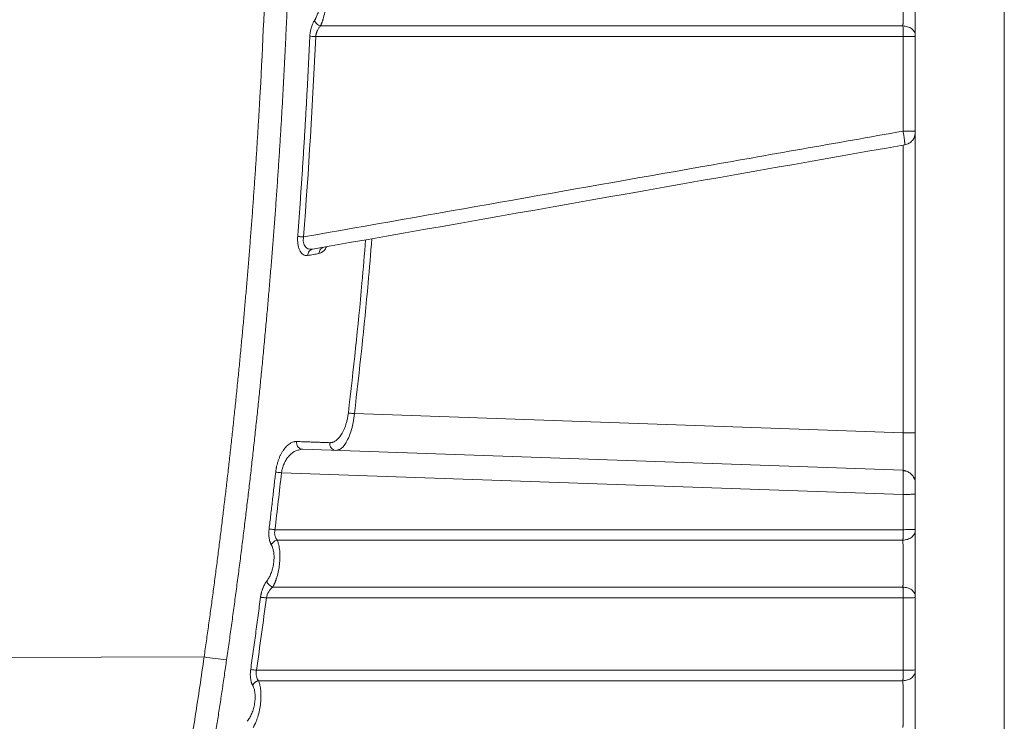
# Model space of a CAD drawing. Header units: millimetres. Extents: x 0 to 594, y 0 to 420.
# Tile 59 of 76: x 289 to 331, y 268 to 298. Entities that reach past the tile are written whole.
import ezdxf

# ---------------------------------------------------------------- set-up
doc = ezdxf.new("R2010")
doc.units = ezdxf.units.MM
doc.styles.add('SLDTEXTSTYLE1', font='TXT', dxfattribs={"width": 0.605})
doc.dimstyles.new('SLDDIMSTYLE1', dxfattribs={"dimtxt": 2.568319, "dimasz": 3.3, "dimexe": 0, "dimexo": 0.0625, "dimgap": 0.64208, "dimtad": 1, "dimdec": 0, "dimlfac": 5, "dimrnd": 1e-09, "dimzin": 12, "dimdsep": 46, "dimtxsty": 'SLDTEXTSTYLE1', "dimsah": 1, "dimcen": 0.09, "dimadec": 0, "dimazin": 3, "dimtfac": 1, "dimtdec": 1, "dimtofl": 0, "dimtmove": 0, "dimatfit": 3, "dimfxl": 1, "dimfrac": 2, "dimtolj": 1, "dimtzin": 12, "dimarcsym": 0})

# ---------------------------------------------------------------- blocks, each defined once
blk = doc.blocks.new('_D_6')
at = {"color": 7, "linetype": 'Continuous', "lineweight": 0}
for p, q in [((330.793, 372.004), (330.793, 209.104)), ((246.705, 327.56), (246.705, 209.104)), ((284.585, 214.636), (283.997, 214.636)), ((283.997, 214.636), (283.997, 210.692)), ((292.914, 214.636), (293.502, 214.636)), ((293.502, 214.636), (293.502, 210.692)), ((283.997, 210.692), (284.585, 210.692)), ((293.502, 210.692), (292.914, 210.692)), ((246.705, 210.104), (330.793, 210.104))]:
    blk.add_line(p, q, dxfattribs=at)
for points in [[(246.705, 210.104), (250.005, 209.604), (250.005, 210.604)], [(330.793, 210.104), (327.493, 210.604), (327.493, 209.604)]]:
    blk.add_solid(points, dxfattribs=at)
at = {"color": 7, "linetype": 'Continuous', "lineweight": 0, "char_height": 2.6458, "attachment_point": 1, "style": 'SLDTEXTSTYLE1'}
for s, insert in [('420', (285.81, 218.635)), ('16,6', (285.32, 214.103))]:
    blk.add_mtext(s, dxfattribs=dict(at, insert=insert))

msp = doc.modelspace()

# ---------------------------------------------------------------- linework, layer by layer
at = {"color": 7, "linetype": 'Continuous', "lineweight": 15}
for p, q in [((326.466, 297.899), (301.592, 297.898)), ((326.472, 297.449), (301.391, 297.448)), ((326.976, 293.413), (326.993, 293.415)), ((326.993, 293.287), (326.993, 293.356)), ((326.993, 280.521), (326.993, 293.287)), ((301.257, 288.365), (301.193, 288.368)), ((301.257, 288.365), (301.214, 288.349)), ((326.472, 280.521), (303.044, 281.34)), ((300.699, 279.791), (300.822, 279.818)), ((326.472, 278.923), (300.822, 279.818)), ((302.248, 279.768), (302.373, 279.807)), ((326.472, 277.891), (299.929, 278.818)), ((326.476, 278.902), (326.472, 278.923)), ((326.593, 278.894), (326.472, 278.922)), ((326.993, 278.361), (326.993, 278.383)), ((326.993, 277.396), (326.993, 278.326)), ((326.975, 277.905), (326.993, 277.908)), ((299.648, 276.385), (326.472, 276.385)), ((299.746, 275.94), (326.465, 275.94)), ((326.466, 273.929), (299.552, 273.929)), ((326.472, 273.469), (299.282, 273.469)), ((273.993, 270.904), (296.625, 270.947)), ((326.472, 270.379), (298.861, 270.38)), ((326.465, 269.934), (298.948, 269.934))]:
    msp.add_line(p, q, dxfattribs=at)
at = {"color": 8, "linetype": 'Continuous', "lineweight": 15}
msp.add_line((326.472, 280.521), (326.472, 292.811), dxfattribs=at)
at = {"color": 7, "linetype": 'Continuous', "lineweight": 15}
for centre, radius, start, end in [((302.276, 280.055), 0.288, 171.076, 264.3768), ((299.686, 274.314), 0.408, 198.2624, 250.7514), ((300.127, 294.819), 24.127, 261.6554, 263.9528)]:
    msp.add_arc(centre, radius, start, end, dxfattribs=at)
for points, knots in [([(296.625, 270.947), (296.658, 271.176), (296.723, 271.633), (296.819, 272.319), (296.913, 273.005), (297.006, 273.691), (297.097, 274.378), (297.186, 275.065), (297.273, 275.752), (297.359, 276.44), (297.442, 277.127), (297.525, 277.815), (297.605, 278.503), (297.684, 279.192), (297.761, 279.88), (297.836, 280.569), (297.91, 281.258), (297.981, 281.947), (298.052, 282.636), (298.12, 283.326), (298.187, 284.016), (298.252, 284.706), (298.315, 285.396), (298.376, 286.087), (298.436, 286.778), (298.494, 287.469), (298.55, 288.16), (298.605, 288.851), (298.658, 289.543), (298.709, 290.235), (298.758, 290.927), (298.806, 291.619), (298.852, 292.312), (298.896, 293.005), (298.939, 293.698), (298.98, 294.391), (299.12, 296.879), (299.31, 301.163), (299.447, 307.243), (299.451, 313.319), (299.346, 318.288), (299.203, 322.149), (299.032, 325.775), (298.752, 330.281), (298.314, 335.627), (297.779, 340.933), (297.159, 346.107), (296.456, 351.176), (295.861, 354.94), (295.428, 357.484), (295.193, 358.823), (294.95, 360.165), (294.7, 361.508), (294.443, 362.852), (294.178, 364.199), (293.996, 365.097), (293.905, 365.546)], [0, 0, 0, 0, 0.0072862, 0.0145721, 0.0218578, 0.0291433, 0.0364287, 0.0437141, 0.0509995, 0.0582848, 0.0655703, 0.0728559, 0.0801416, 0.0874276, 0.0947138, 0.1020003, 0.1092872, 0.1165745, 0.1238622, 0.1311505, 0.1384392, 0.1457286, 0.1530185, 0.1603092, 0.1676005, 0.1748927, 0.1821856, 0.1894795, 0.1967742, 0.2040699, 0.2113665, 0.2186643, 0.2259631, 0.233263, 0.2405642, 0.2478665, 0.2551702, 0.3191862, 0.383115, 0.4469873, 0.5108338, 0.5398617, 0.5688538, 0.6253218, 0.6822567, 0.738031, 0.7935381, 0.8466101, 0.8994481, 0.9137154, 0.9280145, 0.9423457, 0.9567095, 0.9711063, 0.9855363, 1, 1, 1, 1]), ([(296.625, 270.947), (296.658, 271.176), (296.723, 271.633), (296.819, 272.319), (296.913, 273.005), (297.006, 273.691), (297.097, 274.378), (297.186, 275.065), (297.273, 275.752), (297.359, 276.44), (297.442, 277.127), (297.525, 277.815), (297.605, 278.503), (297.684, 279.192), (297.761, 279.88), (297.836, 280.569), (297.91, 281.258), (297.981, 281.947), (298.052, 282.636), (298.12, 283.326), (298.187, 284.016), (298.252, 284.706), (298.315, 285.396), (298.376, 286.087), (298.436, 286.778), (298.494, 287.469), (298.55, 288.16), (298.605, 288.851), (298.658, 289.543), (298.709, 290.235), (298.758, 290.927), (298.806, 291.619), (298.852, 292.312), (298.896, 293.005), (298.939, 293.698), (298.98, 294.391), (299.12, 296.879), (299.31, 301.163), (299.447, 307.243), (299.451, 313.319), (299.346, 318.288), (299.203, 322.149), (299.032, 325.775), (298.752, 330.281), (298.314, 335.627), (297.779, 340.933), (297.159, 346.107), (296.456, 351.176), (295.861, 354.94), (295.428, 357.484), (295.193, 358.823), (294.95, 360.165), (294.7, 361.508), (294.443, 362.852), (294.178, 364.199), (293.996, 365.097), (293.905, 365.546)], [0, 0, 0, 0, 0.0072862, 0.0145721, 0.0218578, 0.0291433, 0.0364287, 0.0437141, 0.0509995, 0.0582848, 0.0655703, 0.0728559, 0.0801416, 0.0874276, 0.0947138, 0.1020003, 0.1092872, 0.1165745, 0.1238622, 0.1311505, 0.1384392, 0.1457286, 0.1530185, 0.1603092, 0.1676005, 0.1748927, 0.1821856, 0.1894795, 0.1967742, 0.2040699, 0.2113665, 0.2186643, 0.2259631, 0.233263, 0.2405642, 0.2478665, 0.2551702, 0.3191862, 0.383115, 0.4469873, 0.5108338, 0.5398617, 0.5688538, 0.6253218, 0.6822567, 0.738031, 0.7935381, 0.8466101, 0.8994481, 0.9137154, 0.9280145, 0.9423457, 0.9567095, 0.9711063, 0.9855363, 1, 1, 1, 1]), ([(297.585, 270.826), (297.62, 271.07), (297.69, 271.56), (297.793, 272.294), (297.893, 273.028), (297.992, 273.763), (298.089, 274.497), (298.183, 275.231), (298.276, 275.965), (298.367, 276.7), (298.456, 277.434), (298.542, 278.168), (298.627, 278.902), (298.71, 279.636), (298.79, 280.37), (298.869, 281.104), (298.946, 281.838), (299.021, 282.571), (299.094, 283.305), (299.164, 284.039), (299.233, 284.772), (299.3, 285.505), (299.365, 286.239), (299.428, 286.972), (299.489, 287.705), (299.548, 288.438), (299.605, 289.17), (299.66, 289.903), (299.713, 290.635), (299.764, 291.368), (299.814, 292.1), (299.861, 292.832), (299.906, 293.564), (299.95, 294.295), (299.991, 295.027), (300.031, 295.758), (300.068, 296.489), (300.104, 297.22), (300.138, 297.95), (300.169, 298.681), (300.199, 299.411), (300.227, 300.141), (300.253, 300.871), (300.277, 301.601), (300.3, 302.33), (300.32, 303.059), (300.338, 303.788), (300.355, 304.517), (300.369, 305.245), (300.382, 305.973), (300.392, 306.701), (300.401, 307.429), (300.408, 308.156), (300.413, 308.883), (300.416, 309.61), (300.417, 310.336), (300.417, 311.063), (300.414, 311.788), (300.41, 312.514), (300.403, 313.239), (300.395, 313.964), (300.385, 314.689), (300.373, 315.414), (300.359, 316.138), (300.343, 316.861), (300.326, 317.585), (300.306, 318.308), (300.285, 319.03), (300.262, 319.753), (300.237, 320.475), (300.21, 321.196), (300.181, 321.918), (300.15, 322.639), (300.118, 323.359), (300.083, 324.079), (300.047, 324.799), (300.009, 325.519), (299.969, 326.238), (299.927, 326.956), (299.884, 327.674), (299.838, 328.392), (299.791, 329.11), (299.742, 329.826), (299.691, 330.543), (299.638, 331.259), (299.584, 331.975), (299.527, 332.69), (299.469, 333.405), (299.409, 334.119), (299.347, 334.833), (299.283, 335.547), (299.218, 336.26), (299.15, 336.972), (299.081, 337.684), (299.01, 338.396), (298.937, 339.107), (298.863, 339.817), (298.786, 340.528), (298.708, 341.237), (298.628, 341.946), (298.546, 342.655), (298.462, 343.363), (298.377, 344.071), (298.29, 344.778), (298.201, 345.485), (298.11, 346.191), (298.017, 346.896), (297.923, 347.601), (297.827, 348.306), (297.729, 349.01), (297.629, 349.713), (297.527, 350.416), (297.424, 351.118), (297.319, 351.82), (297.212, 352.521), (297.103, 353.222), (296.993, 353.922), (296.881, 354.621), (296.767, 355.32), (296.651, 356.018), (296.533, 356.716), (296.414, 357.413), (296.293, 358.109), (296.17, 358.805), (296.046, 359.501), (295.92, 360.195), (295.791, 360.889), (295.662, 361.582), (295.53, 362.275), (295.397, 362.967), (295.262, 363.659), (295.125, 364.349), (294.987, 365.039), (294.893, 365.499), (294.846, 365.729)], [0, 0, 0, 0, 0.007776, 0.015549, 0.023319, 0.031086, 0.03885, 0.046611, 0.054369, 0.062125, 0.069877, 0.077626, 0.085373, 0.093116, 0.100856, 0.108593, 0.116328, 0.124059, 0.131787, 0.139512, 0.147234, 0.154953, 0.162669, 0.170382, 0.178092, 0.185798, 0.193502, 0.201202, 0.2089, 0.216594, 0.224285, 0.231973, 0.239658, 0.24734, 0.255018, 0.262694, 0.270366, 0.278036, 0.285702, 0.293365, 0.301025, 0.308682, 0.316336, 0.323987, 0.331635, 0.33928, 0.346921, 0.35456, 0.362195, 0.369828, 0.377457, 0.385083, 0.392706, 0.400326, 0.407943, 0.415557, 0.423168, 0.430776, 0.438381, 0.445983, 0.453582, 0.461177, 0.46877, 0.476359, 0.483946, 0.491529, 0.49911, 0.506687, 0.514261, 0.521832, 0.5294, 0.536965, 0.544527, 0.552086, 0.559642, 0.567195, 0.574744, 0.582291, 0.589834, 0.597375, 0.604912, 0.612446, 0.619977, 0.627506, 0.635031, 0.642553, 0.650071, 0.657587, 0.6651, 0.67261, 0.680116, 0.68762, 0.69512, 0.702618, 0.710112, 0.717603, 0.725092, 0.732577, 0.740059, 0.747538, 0.755014, 0.762487, 0.769957, 0.777424, 0.784887, 0.792348, 0.799806, 0.80726, 0.814712, 0.82216, 0.829606, 0.837048, 0.844488, 0.851924, 0.859357, 0.866788, 0.874215, 0.881639, 0.88906, 0.896478, 0.903892, 0.911304, 0.918713, 0.926118, 0.93352, 0.940919, 0.948316, 0.955708, 0.963098, 0.970485, 0.977868, 0.985249, 0.992626, 1, 1, 1, 1]), ([(326.993, 297.504), (326.993, 297.518), (326.993, 297.545), (326.993, 297.589), (326.993, 297.64), (326.993, 297.702), (326.993, 297.797), (326.993, 297.899), (326.993, 298.005), (326.993, 298.119), (326.993, 298.274), (326.993, 298.475), (326.993, 298.654), (326.993, 298.79), (326.993, 298.866), (326.993, 298.94), (326.993, 299.025), (326.993, 299.132), (326.993, 299.24), (326.993, 299.349), (326.993, 299.457), (326.993, 299.565), (326.993, 299.672), (326.993, 299.778), (326.993, 299.881), (326.993, 299.983), (326.993, 300.081), (326.993, 300.175), (326.993, 300.266), (326.993, 300.322), (326.993, 300.35)], [0, 0, 0, 0, 0.018892, 0.037784, 0.056675, 0.083896, 0.112956, 0.169177, 0.197784, 0.227063, 0.288319, 0.353407, 0.422318, 0.45783, 0.481165, 0.493784, 0.526926, 0.56053, 0.594595, 0.629123, 0.664113, 0.699567, 0.735485, 0.77187, 0.808722, 0.846043, 0.883836, 0.922098, 0.960822, 1, 1, 1, 1]), ([(301.592, 297.898), (301.598, 297.91), (301.609, 297.933), (301.626, 297.969), (301.641, 298.006), (301.655, 298.042), (301.669, 298.079), (301.682, 298.115), (301.694, 298.152), (301.705, 298.188), (301.715, 298.223), (301.747, 298.341), (301.791, 298.551), (301.819, 298.832), (301.823, 299.075), (301.815, 299.257), (301.798, 299.412), (301.781, 299.521), (301.764, 299.609), (301.748, 299.678), (301.729, 299.747), (301.708, 299.814), (301.684, 299.881), (301.666, 299.922), (301.657, 299.943)], [0, 0, 0, 0, 0.023043, 0.045483, 0.067333, 0.088588, 0.109236, 0.129268, 0.148678, 0.167465, 0.185628, 0.203166, 0.343833, 0.475572, 0.56424, 0.652329, 0.712556, 0.773313, 0.807122, 0.842551, 0.879596, 0.918214, 0.958343, 1, 1, 1, 1]), ([(326.466, 297.898), (326.466, 297.91), (326.467, 297.935), (326.467, 297.974), (326.468, 298.014), (326.468, 298.055), (326.469, 298.098), (326.469, 298.141), (326.469, 298.185), (326.47, 298.23), (326.47, 298.276), (326.47, 298.322), (326.471, 298.369), (326.471, 298.417), (326.471, 298.465), (326.471, 298.513), (326.472, 298.562), (326.472, 298.61), (326.472, 298.659), (326.472, 298.708), (326.472, 298.757), (326.472, 298.806), (326.472, 298.855), (326.472, 298.918), (326.472, 298.996), (326.472, 299.09), (326.472, 299.183), (326.471, 299.276), (326.471, 299.368), (326.471, 299.459), (326.47, 299.548), (326.469, 299.634), (326.469, 299.718), (326.468, 299.797), (326.467, 299.873), (326.466, 299.92), (326.466, 299.943)], [0, 0, 0, 0, 0.023371, 0.046634, 0.069788, 0.092834, 0.115771, 0.138599, 0.161319, 0.183931, 0.206435, 0.22883, 0.251117, 0.273296, 0.295367, 0.317329, 0.339184, 0.360931, 0.38257, 0.404102, 0.425525, 0.446841, 0.46805, 0.489151, 0.529393, 0.570057, 0.611144, 0.652653, 0.694586, 0.736942, 0.779723, 0.822928, 0.866558, 0.910613, 0.955093, 1, 1, 1, 1]), ([(301.337, 298.132), (301.343, 298.142), (301.356, 298.162), (301.375, 298.194), (301.392, 298.227), (301.415, 298.273), (301.442, 298.333), (301.474, 298.418), (301.504, 298.515), (301.541, 298.67), (301.565, 298.845), (301.57, 299.03), (301.564, 299.173), (301.548, 299.302), (301.525, 299.412), (301.5, 299.504), (301.475, 299.577), (301.45, 299.636), (301.426, 299.684), (301.41, 299.714), (301.401, 299.728)], [0, 0, 0, 0, 0.026013, 0.051801, 0.077405, 0.102868, 0.1543, 0.205359, 0.269573, 0.332928, 0.477015, 0.553534, 0.630801, 0.710494, 0.772488, 0.828975, 0.886031, 0.923606, 0.961544, 1, 1, 1, 1]), ([(301.139, 297.457), (301.14, 297.471), (301.141, 297.498), (301.145, 297.539), (301.149, 297.579), (301.154, 297.619), (301.164, 297.677), (301.18, 297.754), (301.205, 297.845), (301.234, 297.93), (301.266, 298.005), (301.3, 298.073), (301.324, 298.112), (301.337, 298.132)], [0, 0, 0, 0, 0.052403, 0.104332, 0.15593, 0.207341, 0.258712, 0.384937, 0.516711, 0.642918, 0.766663, 0.880624, 1, 1, 1, 1]), ([(301.592, 297.898), (301.562, 297.908), (301.532, 297.922), (301.478, 297.954), (301.454, 297.972), (301.413, 298.01), (301.393, 298.032), (301.359, 298.079), (301.346, 298.105), (301.337, 298.132)], [0, 0, 0, 0, 0.25, 0.25, 0.5, 0.5, 0.75, 0.75, 1, 1, 1, 1]), ([(301.391, 297.448), (301.391, 297.458), (301.393, 297.479), (301.397, 297.509), (301.402, 297.539), (301.409, 297.568), (301.417, 297.597), (301.426, 297.626), (301.436, 297.654), (301.447, 297.681), (301.464, 297.719), (301.488, 297.764), (301.52, 297.815), (301.555, 297.86), (301.58, 297.886), (301.592, 297.898)], [0, 0, 0, 0, 0.055007, 0.110126, 0.16542, 0.220942, 0.276726, 0.332787, 0.389131, 0.445748, 0.502648, 0.629155, 0.757172, 0.877987, 1, 1, 1, 1]), ([(326.472, 297.449), (326.472, 297.452), (326.472, 297.476), (326.472, 297.519), (326.472, 297.578), (326.471, 297.637), (326.471, 297.694), (326.47, 297.75), (326.469, 297.803), (326.468, 297.854), (326.467, 297.884), (326.466, 297.899)], [0, 0, 0, 0, 0.022356, 0.139548, 0.258172, 0.378229, 0.499718, 0.62264, 0.746994, 0.872781, 1, 1, 1, 1]), ([(326.466, 297.899), (326.529, 297.897), (326.596, 297.888), (326.726, 297.848), (326.788, 297.818), (326.891, 297.741), (326.931, 297.695), (326.982, 297.599), (326.993, 297.55), (326.993, 297.504)], [0, 0, 0, 0, 0.25, 0.25, 0.5, 0.5, 0.75, 0.75, 1, 1, 1, 1]), ([(300.62, 288.903), (300.64, 289.161), (300.678, 289.677), (300.734, 290.452), (300.787, 291.227), (300.838, 292.003), (300.888, 292.78), (300.935, 293.558), (300.98, 294.336), (301.023, 295.115), (301.064, 295.895), (301.103, 296.676), (301.127, 297.197), (301.139, 297.457)], [0, 0, 0, 0, 0.090534, 0.181142, 0.271825, 0.362584, 0.453417, 0.544326, 0.63531, 0.726369, 0.817504, 0.908714, 1, 1, 1, 1]), ([(301.391, 297.448), (301.342, 297.451), (301.289, 297.453), (301.2, 297.456), (301.163, 297.457), (301.139, 297.457)], [0, 0, 0, 0, 0.5, 0.5, 1, 1, 1, 1]), ([(326.472, 297.449), (326.535, 297.449), (326.602, 297.449), (326.73, 297.45), (326.792, 297.451), (326.893, 297.453), (326.932, 297.454), (326.982, 297.456), (326.993, 297.457), (326.993, 297.459)], [0, 0, 0, 0, 0.25, 0.25, 0.5, 0.5, 0.75, 0.75, 1, 1, 1, 1]), ([(326.472, 293.404), (326.472, 294.078), (326.472, 295.426), (326.472, 296.774), (326.472, 297.449)], [0, 0, 0, 0, 0.499924, 1, 1, 1, 1]), ([(300.871, 288.888), (303.674, 289.382), (309.322, 290.378), (317.855, 291.884), (323.586, 292.895), (326.472, 293.404)], [0, 0, 0, 0, 0.328447, 0.661784, 1, 1, 1, 1]), ([(326.547, 292.824), (326.547, 292.825), (326.548, 292.825), (326.548, 292.828), (326.549, 292.834), (326.548, 292.841), (326.548, 292.85), (326.547, 292.862), (326.546, 292.875), (326.544, 292.891), (326.542, 292.908), (326.54, 292.927), (326.538, 292.948), (326.535, 292.97), (326.53, 293.013), (326.519, 293.089), (326.507, 293.178), (326.495, 293.255), (326.486, 293.318), (326.477, 293.372), (326.472, 293.404)], [0, 0, 0, 0, 0.037312, 0.075075, 0.113227, 0.151702, 0.19043, 0.229338, 0.268351, 0.307392, 0.346386, 0.385255, 0.423925, 0.462322, 0.500377, 0.629721, 0.78572, 0.823598, 0.896323, 1, 1, 1, 1]), ([(326.547, 292.824), (326.608, 292.841), (326.73, 292.876), (326.873, 293.003), (326.961, 293.138), (326.973, 293.231), (326.977, 293.261)], [0, 0, 0, 0, 0.2868608, 0.5737216, 0.8605824, 1, 1, 1, 1]), ([(326.993, 293.352), (326.992, 293.352), (326.992, 293.352), (326.991, 293.358), (326.988, 293.377), (326.986, 293.403), (326.984, 293.417)], [0, 0, 0, 0, 0.092035, 0.249621, 0.599588, 1, 1, 1, 1]), ([(326.985, 293.26), (326.985, 293.262), (326.985, 293.267), (326.985, 293.302), (326.985, 293.353), (326.985, 293.393), (326.985, 293.413)], [0, 0, 0, 0, 0.251236, 0.501996, 0.751589, 1, 1, 1, 1]), ([(301.046, 288.093), (301.039, 288.092), (301.024, 288.09), (301.003, 288.089), (300.981, 288.089), (300.96, 288.091), (300.931, 288.097), (300.894, 288.11), (300.839, 288.14), (300.779, 288.194), (300.718, 288.283), (300.676, 288.38), (300.65, 288.471), (300.633, 288.549), (300.622, 288.633), (300.617, 288.711), (300.615, 288.782), (300.616, 288.842), (300.619, 288.883), (300.62, 288.903)], [0, 0, 0, 0, 0.03101, 0.061727, 0.092197, 0.122468, 0.152588, 0.220962, 0.287895, 0.404088, 0.513577, 0.626432, 0.687379, 0.748136, 0.810955, 0.874692, 0.916003, 0.957688, 1, 1, 1, 1]), ([(300.871, 288.888), (300.843, 288.89), (300.816, 288.892), (300.765, 288.895), (300.742, 288.897), (300.7, 288.899), (300.683, 288.9), (300.649, 288.902), (300.633, 288.903), (300.62, 288.903)], [0, 0, 0, 0, 0.25, 0.25, 0.5, 0.5, 0.75, 0.75, 1, 1, 1, 1]), ([(301.742, 288.451), (301.709, 288.445), (301.678, 288.432), (301.624, 288.395), (301.601, 288.372), (301.566, 288.322), (301.554, 288.295), (301.537, 288.242), (301.531, 288.212), (301.53, 288.179)], [0, 0, 0, 0, 0.25, 0.25, 0.5, 0.5, 0.75, 0.75, 1, 1, 1, 1]), ([(301.53, 288.179), (301.45, 288.165), (301.29, 288.136), (301.127, 288.108), (301.046, 288.093)], [0, 0, 0, 0, 0.499753, 1, 1, 1, 1]), ([(301.991, 280.1), (302, 280.1), (302.016, 280.1), (302.042, 280.102), (302.067, 280.105), (302.092, 280.111), (302.118, 280.119), (302.155, 280.133), (302.204, 280.157), (302.267, 280.199), (302.334, 280.257), (302.421, 280.352), (302.504, 280.473), (302.579, 280.617), (302.634, 280.745), (302.675, 280.861), (302.705, 280.961), (302.726, 281.039), (302.745, 281.119), (302.761, 281.202), (302.775, 281.285), (302.782, 281.342), (302.785, 281.37)], [0, 0, 0, 0, 0.025601, 0.051147, 0.076666, 0.102188, 0.127742, 0.153357, 0.213844, 0.274127, 0.346317, 0.417899, 0.549611, 0.621994, 0.693656, 0.769281, 0.807661, 0.845389, 0.883996, 0.922497, 0.961096, 1, 1, 1, 1]), ([(303.044, 281.34), (303.017, 281.343), (302.991, 281.346), (302.945, 281.351), (302.922, 281.354), (302.876, 281.359), (302.854, 281.362), (302.815, 281.366), (302.798, 281.369), (302.785, 281.37)], [0, 0, 0, 0, 0.25, 0.25, 0.5, 0.5, 0.75, 0.75, 1, 1, 1, 1]), ([(326.472, 278.922), (326.472, 278.923), (326.473, 278.923), (326.474, 278.926), (326.474, 278.931), (326.475, 278.938), (326.475, 278.947), (326.476, 278.958), (326.476, 278.971), (326.477, 278.985), (326.477, 279.001), (326.478, 279.049), (326.48, 279.157), (326.48, 279.369), (326.48, 279.635), (326.478, 279.87), (326.477, 280.039), (326.476, 280.131), (326.475, 280.225), (326.474, 280.322), (326.473, 280.421), (326.473, 280.488), (326.472, 280.521)], [0, 0, 0, 0, 0.023061, 0.045938, 0.068632, 0.091143, 0.11347, 0.135615, 0.157577, 0.179356, 0.200952, 0.222365, 0.358267, 0.491947, 0.628506, 0.767153, 0.804592, 0.842577, 0.881111, 0.920192, 0.959822, 1, 1, 1, 1]), ([(326.472, 280.521), (326.541, 280.521), (326.61, 280.521), (326.736, 280.521), (326.794, 280.521), (326.89, 280.521), (326.928, 280.521), (326.98, 280.521), (326.993, 280.521), (326.993, 280.521)], [0, 0, 0, 0, 0.25, 0.25, 0.5, 0.5, 0.75, 0.75, 1, 1, 1, 1]), ([(326.993, 278.453), (326.993, 278.47), (326.993, 278.521), (326.993, 278.697), (326.993, 278.978), (326.993, 279.339), (326.993, 279.741), (326.993, 280.141), (326.993, 280.401), (326.993, 280.521)], [0, 0, 0, 0, 0.082026, 0.237325, 0.400461, 0.565444, 0.725474, 0.872868, 1, 1, 1, 1]), ([(299.68, 278.842), (299.681, 278.856), (299.685, 278.885), (299.691, 278.927), (299.697, 278.969), (299.705, 279.011), (299.713, 279.053), (299.728, 279.122), (299.752, 279.219), (299.791, 279.342), (299.836, 279.462), (299.889, 279.577), (299.946, 279.685), (300.031, 279.817), (300.147, 279.957), (300.268, 280.054), (300.366, 280.108), (300.428, 280.132), (300.481, 280.144), (300.525, 280.15), (300.555, 280.15), (300.569, 280.15)], [0, 0, 0, 0, 0.0189677, 0.0378187, 0.0565788, 0.0752745, 0.0939321, 0.1125786, 0.1699001, 0.22878, 0.2904171, 0.3526147, 0.417066, 0.4826972, 0.6141283, 0.7506269, 0.8146518, 0.8780951, 0.9181539, 0.9587503, 1, 1, 1, 1]), ([(300.569, 280.15), (300.639, 280.147), (300.779, 280.142), (300.986, 280.135), (301.191, 280.128), (301.394, 280.121), (301.595, 280.114), (301.794, 280.107), (301.926, 280.102), (301.991, 280.1)], [0, 0, 0, 0, 0.143187, 0.286265, 0.429232, 0.572089, 0.714836, 0.857473, 1, 1, 1, 1]), ([(299.398, 276.411), (299.422, 276.613), (299.471, 277.017), (299.542, 277.624), (299.611, 278.233), (299.657, 278.639), (299.68, 278.842)], [0, 0, 0, 0, 0.2494622, 0.4992828, 0.749462, 1, 1, 1, 1]), ([(299.929, 278.818), (299.881, 278.824), (299.829, 278.829), (299.74, 278.837), (299.703, 278.84), (299.68, 278.842)], [0, 0, 0, 0, 0.5, 0.5, 1, 1, 1, 1]), ([(326.958, 278.562), (326.934, 278.61), (326.886, 278.707), (326.763, 278.816), (326.62, 278.887), (326.517, 278.898), (326.468, 278.903)], [0, 0, 0, 0, 0.255293, 0.51452, 0.766006, 1, 1, 1, 1]), ([(326.985, 278.477), (326.977, 278.509), (326.961, 278.577), (326.928, 278.6), (326.911, 278.612)], [0, 0, 0, 0, 0.473348, 1, 1, 1, 1]), ([(326.985, 277.9), (326.985, 277.956), (326.985, 278.069), (326.985, 278.225), (326.985, 278.357), (326.985, 278.41), (326.985, 278.436)], [0, 0, 0, 0, 0.249725, 0.499633, 0.749725, 1, 1, 1, 1]), ([(326.472, 276.385), (326.472, 276.636), (326.472, 277.138), (326.472, 277.64), (326.472, 277.891)], [0, 0, 0, 0, 0.499902, 1, 1, 1, 1]), ([(326.994, 276.403), (326.994, 276.654), (326.993, 277.155), (326.993, 277.657), (326.993, 277.908)], [0, 0, 0, 0, 0.499868, 1, 1, 1, 1]), ([(299.493, 275.744), (299.488, 275.752), (299.479, 275.769), (299.467, 275.796), (299.455, 275.824), (299.444, 275.853), (299.429, 275.899), (299.412, 275.964), (299.397, 276.051), (299.389, 276.142), (299.386, 276.223), (299.388, 276.293), (299.392, 276.352), (299.396, 276.391), (299.398, 276.411)], [0, 0, 0, 0, 0.053638, 0.106722, 0.159363, 0.211678, 0.263784, 0.395614, 0.525132, 0.64877, 0.772419, 0.848072, 0.923781, 1, 1, 1, 1]), ([(299.648, 276.385), (299.6, 276.391), (299.549, 276.397), (299.459, 276.406), (299.422, 276.409), (299.398, 276.411)], [0, 0, 0, 0, 0.5, 0.5, 1, 1, 1, 1]), ([(299.746, 275.94), (299.703, 275.991), (299.669, 276.057), (299.642, 276.173), (299.637, 276.214), (299.636, 276.298), (299.64, 276.342), (299.648, 276.385)], [0, 0, 0, 0, 0.5, 0.5, 0.75, 0.75, 1, 1, 1, 1]), ([(326.465, 275.94), (326.466, 275.948), (326.466, 275.963), (326.467, 275.988), (326.468, 276.015), (326.468, 276.042), (326.469, 276.07), (326.47, 276.1), (326.47, 276.13), (326.471, 276.161), (326.471, 276.192), (326.471, 276.224), (326.472, 276.256), (326.472, 276.288), (326.472, 276.32), (326.472, 276.353), (326.472, 276.374), (326.472, 276.385)], [0, 0, 0, 0, 0.070538, 0.140522, 0.209954, 0.278832, 0.347158, 0.414931, 0.48215, 0.548817, 0.614931, 0.680492, 0.745499, 0.809954, 0.873856, 0.937204, 1, 1, 1, 1]), ([(326.465, 275.94), (326.528, 275.941), (326.596, 275.951), (326.726, 275.993), (326.788, 276.025), (326.891, 276.106), (326.931, 276.155), (326.982, 276.257), (326.993, 276.31), (326.993, 276.358)], [0, 0, 0, 0, 0.25, 0.25, 0.5, 0.5, 0.75, 0.75, 1, 1, 1, 1]), ([(326.472, 276.385), (326.541, 276.385), (326.61, 276.386), (326.736, 276.387), (326.794, 276.389), (326.89, 276.392), (326.928, 276.394), (326.98, 276.398), (326.994, 276.401), (326.994, 276.403)], [0, 0, 0, 0, 0.25, 0.25, 0.5, 0.5, 0.75, 0.75, 1, 1, 1, 1]), ([(326.993, 273.534), (326.993, 273.549), (326.993, 273.576), (326.993, 273.615), (326.993, 273.645), (326.993, 273.668), (326.993, 273.702), (326.993, 273.76), (326.993, 273.869), (326.993, 274.023), (326.993, 274.233), (326.993, 274.46), (326.993, 274.702), (326.993, 274.926), (326.993, 275.111), (326.993, 275.251), (326.993, 275.378), (326.993, 275.51), (326.993, 275.654), (326.993, 275.779), (326.993, 275.89), (326.993, 275.982), (326.993, 276.062), (326.993, 276.141), (326.993, 276.217), (326.993, 276.29), (326.993, 276.336), (326.993, 276.358)], [0, 0, 0, 0, 0.020223, 0.03691, 0.05006, 0.059673, 0.065749, 0.091811, 0.129597, 0.19308, 0.259523, 0.345781, 0.415598, 0.488958, 0.55563, 0.588978, 0.62209, 0.677756, 0.71817, 0.766238, 0.807355, 0.838224, 0.86959, 0.901453, 0.933812, 0.966663, 1, 1, 1, 1]), ([(299.746, 275.94), (299.718, 275.933), (299.69, 275.923), (299.653, 275.905), (299.641, 275.898), (299.618, 275.885), (299.608, 275.877), (299.576, 275.853), (299.556, 275.834), (299.52, 275.792), (299.504, 275.768), (299.493, 275.744)], [0, 0, 0, 0, 0.25, 0.25, 0.375, 0.375, 0.5, 0.5, 0.75, 0.75, 1, 1, 1, 1]), ([(299.552, 273.929), (299.558, 273.94), (299.571, 273.963), (299.589, 273.997), (299.606, 274.032), (299.622, 274.066), (299.638, 274.101), (299.652, 274.135), (299.666, 274.168), (299.678, 274.201), (299.69, 274.233), (299.701, 274.264), (299.737, 274.37), (299.788, 274.557), (299.833, 274.81), (299.855, 275.029), (299.862, 275.199), (299.86, 275.348), (299.852, 275.48), (299.836, 275.609), (299.816, 275.718), (299.793, 275.805), (299.772, 275.875), (299.755, 275.918), (299.746, 275.94)], [0, 0, 0, 0, 0.022861, 0.044971, 0.066333, 0.086955, 0.106839, 0.125975, 0.144352, 0.161961, 0.178798, 0.19486, 0.21015, 0.340271, 0.458821, 0.541033, 0.621512, 0.680607, 0.739759, 0.80418, 0.870811, 0.911813, 0.954899, 1, 1, 1, 1]), ([(326.466, 273.928), (326.466, 273.94), (326.467, 273.964), (326.467, 274.002), (326.468, 274.041), (326.468, 274.081), (326.469, 274.122), (326.469, 274.164), (326.469, 274.207), (326.47, 274.25), (326.47, 274.294), (326.47, 274.339), (326.471, 274.385), (326.471, 274.431), (326.471, 274.477), (326.471, 274.524), (326.472, 274.571), (326.472, 274.618), (326.472, 274.665), (326.472, 274.713), (326.472, 274.76), (326.472, 274.807), (326.472, 274.855), (326.472, 274.917), (326.472, 274.995), (326.472, 275.089), (326.472, 275.183), (326.471, 275.276), (326.471, 275.368), (326.47, 275.459), (326.47, 275.548), (326.469, 275.634), (326.468, 275.717), (326.467, 275.796), (326.466, 275.871), (326.466, 275.916), (326.465, 275.939)], [0, 0, 0, 0, 0.022863, 0.045622, 0.068275, 0.090824, 0.113268, 0.135608, 0.157843, 0.179973, 0.201998, 0.22392, 0.245736, 0.267449, 0.289057, 0.310561, 0.331961, 0.353256, 0.374448, 0.395536, 0.416519, 0.437399, 0.458175, 0.478847, 0.519718, 0.561053, 0.602851, 0.645114, 0.687843, 0.731037, 0.774696, 0.818823, 0.863416, 0.908476, 0.954004, 1, 1, 1, 1]), ([(299.299, 274.186), (299.306, 274.197), (299.321, 274.217), (299.343, 274.249), (299.364, 274.282), (299.392, 274.328), (299.424, 274.389), (299.462, 274.47), (299.497, 274.56), (299.543, 274.697), (299.579, 274.848), (299.605, 275.033), (299.613, 275.182), (299.607, 275.338), (299.591, 275.451), (299.571, 275.543), (299.553, 275.605), (299.533, 275.658), (299.514, 275.703), (299.5, 275.73), (299.493, 275.744)], [0, 0, 0, 0, 0.027287, 0.054315, 0.081128, 0.107772, 0.161071, 0.213934, 0.272963, 0.331168, 0.463271, 0.525893, 0.635981, 0.70892, 0.793756, 0.842074, 0.890727, 0.92678, 0.963151, 1, 1, 1, 1]), ([(299.033, 273.496), (299.035, 273.508), (299.038, 273.532), (299.044, 273.568), (299.05, 273.603), (299.058, 273.638), (299.066, 273.673), (299.076, 273.713), (299.089, 273.759), (299.105, 273.809), (299.122, 273.858), (299.146, 273.918), (299.177, 273.988), (299.217, 274.062), (299.257, 274.129), (299.285, 274.167), (299.299, 274.186)], [0, 0, 0, 0, 0.044002, 0.087851, 0.131635, 0.175445, 0.21937, 0.2635, 0.329427, 0.396843, 0.463007, 0.52886, 0.650502, 0.775784, 0.887261, 1, 1, 1, 1]), ([(299.282, 273.469), (299.3, 273.56), (299.336, 273.65), (299.431, 273.807), (299.489, 273.875), (299.552, 273.929)], [0, 0, 0, 0, 0.5, 0.5, 1, 1, 1, 1]), ([(326.472, 273.469), (326.472, 273.476), (326.472, 273.503), (326.472, 273.55), (326.472, 273.609), (326.471, 273.668), (326.471, 273.725), (326.47, 273.781), (326.469, 273.834), (326.468, 273.885), (326.467, 273.914), (326.466, 273.929)], [0, 0, 0, 0, 0.0415, 0.156533, 0.272931, 0.390695, 0.509825, 0.63032, 0.752181, 0.875408, 1, 1, 1, 1]), ([(326.466, 273.929), (326.529, 273.928), (326.596, 273.919), (326.726, 273.879), (326.788, 273.849), (326.891, 273.772), (326.931, 273.726), (326.982, 273.63), (326.993, 273.58), (326.993, 273.534)], [0, 0, 0, 0, 0.25, 0.25, 0.5, 0.5, 0.75, 0.75, 1, 1, 1, 1]), ([(298.613, 270.41), (298.649, 270.666), (298.721, 271.179), (298.827, 271.95), (298.931, 272.722), (298.999, 273.238), (299.033, 273.496)], [0, 0, 0, 0, 0.249209, 0.4989452, 0.7492088, 1, 1, 1, 1]), ([(299.282, 273.469), (299.233, 273.475), (299.182, 273.481), (299.093, 273.491), (299.057, 273.495), (299.033, 273.496)], [0, 0, 0, 0, 0.5, 0.5, 1, 1, 1, 1]), ([(326.472, 273.469), (326.535, 273.469), (326.602, 273.47), (326.73, 273.472), (326.792, 273.473), (326.893, 273.477), (326.932, 273.479), (326.982, 273.484), (326.993, 273.486), (326.993, 273.488)], [0, 0, 0, 0, 0.25, 0.25, 0.5, 0.5, 0.75, 0.75, 1, 1, 1, 1]), ([(326.472, 270.379), (326.472, 270.894), (326.472, 271.924), (326.472, 272.954), (326.472, 273.469)], [0, 0, 0, 0, 0.499826, 1, 1, 1, 1]), ([(291.528, 246.103), (291.586, 246.316), (291.7, 246.743), (291.869, 247.384), (292.036, 248.026), (292.2, 248.668), (292.363, 249.312), (292.524, 249.956), (292.683, 250.601), (292.84, 251.246), (292.995, 251.892), (293.149, 252.539), (293.3, 253.187), (293.449, 253.836), (293.596, 254.485), (293.741, 255.135), (293.884, 255.786), (294.025, 256.437), (294.165, 257.09), (294.302, 257.743), (294.478, 258.594), (294.69, 259.643), (294.935, 260.892), (295.172, 262.143), (295.402, 263.395), (295.624, 264.649), (295.84, 265.905), (296.047, 267.163), (296.248, 268.423), (296.441, 269.684), (296.564, 270.526), (296.625, 270.947)], [0, 0, 0, 0, 0.02611, 0.052228, 0.078356, 0.104493, 0.13064, 0.156796, 0.182963, 0.20914, 0.235327, 0.261526, 0.287736, 0.313957, 0.34019, 0.366434, 0.392691, 0.418961, 0.445243, 0.471538, 0.497847, 0.547977, 0.598121, 0.648281, 0.698459, 0.748657, 0.798876, 0.849118, 0.899385, 0.949678, 1, 1, 1, 1]), ([(291.528, 246.103), (291.586, 246.316), (291.7, 246.743), (291.869, 247.384), (292.036, 248.026), (292.2, 248.668), (292.363, 249.312), (292.524, 249.956), (292.683, 250.601), (292.84, 251.246), (292.995, 251.892), (293.149, 252.539), (293.3, 253.187), (293.449, 253.836), (293.596, 254.485), (293.741, 255.135), (293.884, 255.786), (294.025, 256.437), (294.165, 257.09), (294.302, 257.743), (294.478, 258.594), (294.69, 259.643), (294.935, 260.892), (295.172, 262.143), (295.402, 263.395), (295.624, 264.649), (295.84, 265.905), (296.047, 267.163), (296.248, 268.423), (296.441, 269.684), (296.564, 270.526), (296.625, 270.947)], [0, 0, 0, 0, 0.02611, 0.052228, 0.078356, 0.104493, 0.13064, 0.156796, 0.182963, 0.20914, 0.235327, 0.261526, 0.287736, 0.313957, 0.34019, 0.366434, 0.392691, 0.418961, 0.445243, 0.471538, 0.497847, 0.547977, 0.598121, 0.648281, 0.698459, 0.748657, 0.798876, 0.849118, 0.899385, 0.949678, 1, 1, 1, 1]), ([(292.457, 245.852), (292.51, 246.05), (292.616, 246.447), (292.774, 247.043), (292.93, 247.64), (293.084, 248.239), (293.237, 248.84), (293.389, 249.442), (293.539, 250.046), (293.687, 250.652), (293.834, 251.258), (293.98, 251.867), (294.124, 252.477), (294.266, 253.089), (294.407, 253.702), (294.546, 254.317), (294.684, 254.933), (294.82, 255.551), (294.955, 256.17), (295.087, 256.791), (295.219, 257.413), (295.348, 258.037), (295.476, 258.662), (295.603, 259.289), (295.728, 259.918), (295.851, 260.547), (295.972, 261.179), (296.092, 261.812), (296.21, 262.446), (296.326, 263.082), (296.441, 263.719), (296.553, 264.358), (296.665, 264.998), (296.774, 265.64), (296.882, 266.283), (296.988, 266.928), (297.092, 267.574), (297.194, 268.222), (297.295, 268.871), (297.393, 269.521), (297.49, 270.173), (297.553, 270.608), (297.585, 270.826)], [0, 0, 0, 0, 0.024114, 0.048274, 0.072479, 0.09673, 0.121026, 0.145368, 0.169755, 0.194188, 0.218667, 0.24319, 0.267759, 0.292374, 0.317033, 0.341738, 0.366488, 0.391284, 0.416125, 0.441011, 0.465943, 0.49092, 0.515942, 0.54101, 0.566123, 0.591282, 0.616486, 0.641736, 0.667031, 0.692372, 0.717758, 0.74319, 0.768667, 0.79419, 0.819758, 0.845371, 0.87103, 0.896733, 0.922482, 0.948276, 0.974116, 1, 1, 1, 1]), ([(298.695, 269.742), (298.691, 269.75), (298.682, 269.766), (298.671, 269.792), (298.66, 269.818), (298.649, 269.846), (298.635, 269.891), (298.619, 269.954), (298.605, 270.041), (298.598, 270.132), (298.597, 270.215), (298.6, 270.287), (298.604, 270.349), (298.61, 270.39), (298.613, 270.41)], [0, 0, 0, 0, 0.05152, 0.102535, 0.153147, 0.203462, 0.253587, 0.3836, 0.511567, 0.637276, 0.763166, 0.841715, 0.920488, 1, 1, 1, 1]), ([(298.861, 270.38), (298.813, 270.387), (298.762, 270.393), (298.674, 270.404), (298.637, 270.408), (298.613, 270.41)], [0, 0, 0, 0, 0.5, 0.5, 1, 1, 1, 1]), ([(298.948, 269.934), (298.905, 269.985), (298.873, 270.051), (298.849, 270.167), (298.845, 270.208), (298.847, 270.293), (298.852, 270.337), (298.861, 270.38)], [0, 0, 0, 0, 0.5, 0.5, 0.75, 0.75, 1, 1, 1, 1]), ([(326.465, 269.934), (326.465, 269.941), (326.466, 269.956), (326.467, 269.981), (326.468, 270.007), (326.468, 270.034), (326.469, 270.062), (326.469, 270.091), (326.47, 270.121), (326.471, 270.152), (326.471, 270.184), (326.471, 270.216), (326.472, 270.248), (326.472, 270.281), (326.472, 270.314), (326.472, 270.346), (326.472, 270.368), (326.472, 270.379)], [0, 0, 0, 0, 0.069285, 0.138196, 0.206733, 0.274895, 0.342684, 0.410099, 0.47714, 0.543806, 0.610099, 0.676018, 0.741562, 0.806733, 0.871529, 0.935952, 1, 1, 1, 1]), ([(326.465, 269.934), (326.528, 269.935), (326.596, 269.945), (326.726, 269.987), (326.788, 270.019), (326.891, 270.101), (326.931, 270.151), (326.982, 270.253), (326.993, 270.306), (326.993, 270.355)], [0, 0, 0, 0, 0.25, 0.25, 0.5, 0.5, 0.75, 0.75, 1, 1, 1, 1]), ([(326.472, 270.379), (326.535, 270.38), (326.601, 270.38), (326.73, 270.382), (326.791, 270.384), (326.892, 270.388), (326.932, 270.39), (326.982, 270.395), (326.993, 270.397), (326.993, 270.4)], [0, 0, 0, 0, 0.25, 0.25, 0.5, 0.5, 0.75, 0.75, 1, 1, 1, 1]), ([(326.993, 267.537), (326.993, 267.545), (326.993, 267.569), (326.993, 267.616), (326.993, 267.678), (326.993, 267.754), (326.993, 267.86), (326.993, 268.003), (326.993, 268.183), (326.993, 268.371), (326.993, 268.566), (326.993, 268.764), (326.993, 269.031), (326.993, 269.297), (326.993, 269.552), (326.993, 269.737), (326.993, 269.911), (326.993, 270.049), (326.993, 270.15), (326.993, 270.232), (326.993, 270.299), (326.993, 270.342), (326.993, 270.355)], [0, 0, 0, 0, 0.011202, 0.032147, 0.062837, 0.091431, 0.124634, 0.186442, 0.248803, 0.311411, 0.373933, 0.436329, 0.498705, 0.623535, 0.686297, 0.749201, 0.81193, 0.874196, 0.907232, 0.93654, 0.980066, 1, 1, 1, 1]), ([(298.948, 269.934), (298.92, 269.928), (298.893, 269.918), (298.856, 269.9), (298.844, 269.894), (298.821, 269.881), (298.811, 269.874), (298.779, 269.85), (298.759, 269.832), (298.723, 269.79), (298.707, 269.766), (298.695, 269.742)], [0, 0, 0, 0, 0.25, 0.25, 0.375, 0.375, 0.5, 0.5, 0.75, 0.75, 1, 1, 1, 1]), ([(298.719, 267.935), (298.725, 267.946), (298.738, 267.968), (298.757, 268.002), (298.774, 268.035), (298.789, 268.066), (298.804, 268.096), (298.831, 268.156), (298.869, 268.249), (298.931, 268.431), (298.993, 268.671), (299.039, 268.97), (299.057, 269.256), (299.048, 269.477), (299.028, 269.637), (299.009, 269.734), (298.99, 269.812), (298.971, 269.875), (298.956, 269.914), (298.948, 269.934)], [0, 0, 0, 0, 0.023269, 0.045142, 0.065615, 0.084686, 0.10235, 0.118601, 0.188261, 0.253313, 0.392023, 0.51791, 0.640658, 0.762378, 0.821053, 0.88142, 0.918764, 0.95831, 1, 1, 1, 1]), ([(326.466, 267.936), (326.466, 267.948), (326.467, 267.972), (326.467, 268.009), (326.468, 268.047), (326.468, 268.086), (326.468, 268.126), (326.469, 268.168), (326.469, 268.21), (326.47, 268.253), (326.47, 268.297), (326.47, 268.341), (326.471, 268.386), (326.471, 268.432), (326.471, 268.477), (326.471, 268.524), (326.472, 268.57), (326.472, 268.617), (326.472, 268.664), (326.472, 268.711), (326.472, 268.759), (326.472, 268.806), (326.472, 268.853), (326.472, 268.899), (326.472, 268.96), (326.472, 269.036), (326.472, 269.125), (326.472, 269.215), (326.471, 269.304), (326.471, 269.392), (326.47, 269.478), (326.47, 269.563), (326.469, 269.644), (326.468, 269.723), (326.467, 269.798), (326.466, 269.869), (326.466, 269.912), (326.465, 269.934)], [0, 0, 0, 0, 0.022757, 0.045417, 0.067973, 0.090418, 0.112752, 0.134979, 0.157102, 0.179123, 0.201043, 0.222865, 0.244588, 0.266215, 0.287745, 0.30918, 0.33052, 0.351763, 0.37291, 0.393959, 0.414911, 0.435764, 0.456519, 0.477177, 0.497738, 0.537129, 0.576965, 0.617245, 0.657974, 0.699147, 0.740762, 0.782817, 0.825317, 0.868273, 0.911698, 0.95561, 1, 1, 1, 1]), ([(298.467, 268.2), (298.474, 268.209), (298.488, 268.228), (298.51, 268.257), (298.53, 268.288), (298.55, 268.319), (298.58, 268.369), (298.617, 268.439), (298.661, 268.534), (298.699, 268.635), (298.743, 268.776), (298.785, 268.962), (298.803, 269.151), (298.803, 269.296), (298.795, 269.401), (298.78, 269.499), (298.761, 269.579), (298.739, 269.644), (298.719, 269.696), (298.703, 269.726), (298.695, 269.742)], [0, 0, 0, 0, 0.0256054, 0.0509994, 0.0762187, 0.1013007, 0.1262838, 0.189581, 0.2520909, 0.3151867, 0.3774911, 0.5020856, 0.6262936, 0.6883582, 0.7506182, 0.8125558, 0.8751057, 0.91633, 0.9578757, 1, 1, 1, 1])]:
    msp.add_open_spline(points, degree=3, knots=knots, dxfattribs=at)
for points in [[(300.871, 288.888), (301.087, 291.738), (301.26, 294.592), (301.391, 297.448)], [(326.993, 297.459), (326.993, 297.475), (326.993, 297.492), (326.993, 297.504)], [(326.993, 293.415), (326.993, 294.763), (326.993, 296.111), (326.993, 297.459)], [(301.257, 288.365), (309.687, 289.851), (318.117, 291.338), (326.547, 292.824)], [(300.822, 279.818), (300.802, 279.819), (300.783, 279.822), (300.764, 279.828)], [(299.648, 276.385), (299.745, 277.196), (299.839, 278.007), (299.929, 278.818)], [(326.993, 276.358), (326.993, 276.369), (326.993, 276.386), (326.993, 276.403)], [(298.861, 270.38), (299.007, 271.409), (299.147, 272.438), (299.282, 273.469)], [(326.993, 273.488), (326.993, 273.505), (326.993, 273.523), (326.993, 273.534)], [(326.993, 270.4), (326.993, 271.429), (326.993, 272.459), (326.993, 273.488)], [(326.993, 270.355), (326.993, 270.366), (326.993, 270.383), (326.993, 270.4)]]:
    msp.add_open_spline(points, degree=3, dxfattribs=at)
at = {"color": 8, "linetype": 'Continuous', "lineweight": 15}
for points, knots in [([(326.472, 293.404), (326.539, 293.404), (326.676, 293.404), (326.85, 293.407), (326.957, 293.41), (326.971, 293.413), (326.976, 293.413)], [0, 0, 0, 0, 0.2723758, 0.5661428, 0.8599099, 1, 1, 1, 1]), ([(301.193, 288.368), (301.157, 288.366), (301.093, 288.363), (301.011, 288.404), (300.945, 288.461), (300.894, 288.542), (300.862, 288.645), (300.853, 288.764), (300.865, 288.846), (300.871, 288.888)], [0, 0, 0, 0, 0.182572, 0.325068, 0.463947, 0.599298, 0.732279, 0.865081, 1, 1, 1, 1]), ([(301.855, 288.47), (301.82, 288.411), (301.724, 288.248), (301.605, 288.206), (301.53, 288.179)], [0, 0, 0, 0, 0.362329, 1, 1, 1, 1]), ([(302.785, 281.37), (302.993, 283.217), (303.271, 285.679), (303.47, 288.148), (303.52, 288.764)], [0, 0, 0, 0, 0.750364, 1, 1, 1, 1]), ([(303.044, 281.34), (303.253, 283.197), (303.533, 285.684), (303.734, 288.179), (303.786, 288.811)], [0, 0, 0, 0, 0.746574, 1, 1, 1, 1]), ([(301.214, 288.349), (301.202, 288.345), (301.16, 288.332), (301.105, 288.276), (301.057, 288.191), (301.049, 288.125), (301.046, 288.093)], [0, 0, 0, 0, 0.13066, 0.425928, 0.721165, 1, 1, 1, 1]), ([(302.373, 279.807), (302.393, 279.811), (302.488, 279.834), (302.633, 280.008), (302.783, 280.28), (302.897, 280.579), (302.991, 280.934), (303.027, 281.207), (303.044, 281.34)], [0, 0, 0, 0, 0.070049, 0.327906, 0.493688, 0.643396, 0.826783, 1, 1, 1, 1]), ([(300.764, 279.828), (300.731, 279.837), (300.702, 279.853), (300.665, 279.884), (300.653, 279.895), (300.634, 279.917), (300.625, 279.929), (300.6, 279.969), (300.586, 280.001), (300.569, 280.072), (300.566, 280.111), (300.569, 280.15)], [0, 0, 0, 0, 0.25, 0.25, 0.375, 0.375, 0.5, 0.5, 0.75, 0.75, 1, 1, 1, 1]), ([(299.929, 278.818), (299.941, 278.883), (299.965, 279.017), (300.036, 279.207), (300.133, 279.388), (300.298, 279.6), (300.496, 279.763), (300.647, 279.784), (300.699, 279.791)], [0, 0, 0, 0, 0.12002, 0.246887, 0.381107, 0.531102, 0.838267, 1, 1, 1, 1]), ([(326.472, 277.891), (326.473, 277.96), (326.476, 278.098), (326.479, 278.356), (326.481, 278.639), (326.479, 278.821), (326.477, 278.895), (326.476, 278.902), (326.476, 278.902)], [0, 0, 0, 0, 0.148851, 0.294411, 0.571504, 0.847761, 0.992233, 1, 1, 1, 1]), ([(326.472, 277.891), (326.541, 277.891), (326.679, 277.892), (326.849, 277.896), (326.956, 277.9), (326.97, 277.904), (326.975, 277.905)], [0, 0, 0, 0, 0.282042, 0.564084, 0.846126, 1, 1, 1, 1])]:
    msp.add_open_spline(points, degree=3, knots=knots, dxfattribs=at)

# ---------------------------------------------------------------- dimensions: what is measured, and where the dimension line sits
at = {"color": 7, "linetype": 'Continuous', "lineweight": 0}
dim = msp.add_linear_dim(base=(330.793, 210.104), p1=(246.705, 327.56), p2=(330.793, 372.004), dimstyle='SLDDIMSTYLE1', dxfattribs=at)
dim.commit()
dim.dimension.update_dxf_attribs({"geometry": '_D_6', "text_midpoint": (288.749, 210.104), "dimtype": 160})

doc.saveas('drawing.dxf')
